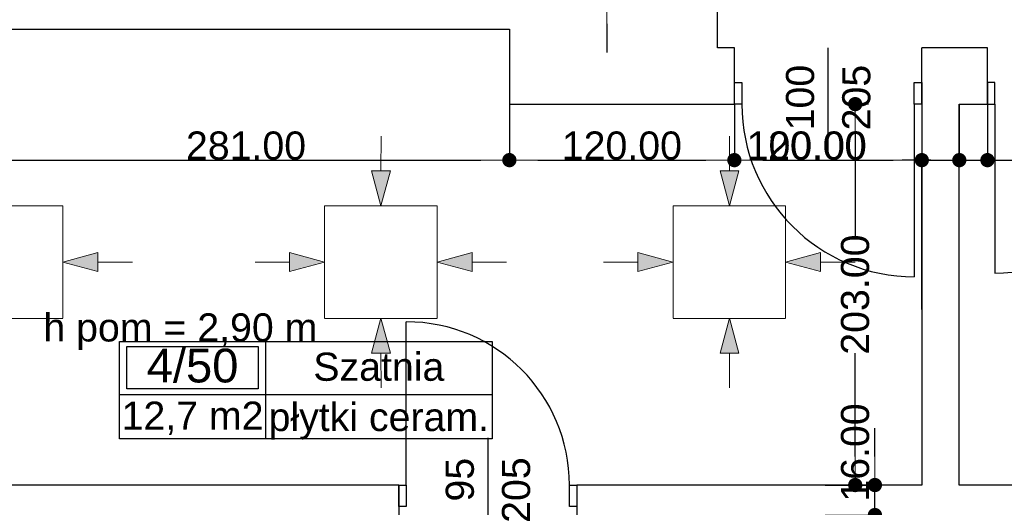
# Model space of a CAD drawing. Header units: millimetres. Extents: x -166872 to -65719, y 14266 to 44345.
# Tile 51 of 65: x -99810 to -94558, y 21991 to 24589. Entities that reach past the tile are written whole.
import ezdxf
from ezdxf.enums import TextEntityAlignment as Align

# ---------------------------------------------------------------- set-up
doc = ezdxf.new("R2010")
doc.units = ezdxf.units.MM
doc.header["$MEASUREMENT"] = 0
for name, color, linetype in [('Drzwi', 7, 'Continuous'), ('Linia', 7, 'Continuous'), ('Obiekt', 7, 'Continuous'), ('Strefa', 7, 'Continuous'), ('Słup', 7, 'Continuous'), ('Tekst', 7, 'Continuous'), ('Wymiary', 63, 'Continuous'), ('Ściana', 7, 'Continuous')]:
    doc.layers.add(name, color=color, linetype=linetype)
doc.styles.add('Arial', font='txt')
doc.styles.add('Times new roman', font='txt')
doc.dimstyles.new('GENERATED_STYLE__1', dxfattribs={"dimtxt": 150, "dimasz": 152, "dimexe": 0.18, "dimexo": 0, "dimgap": 0.09, "dimtad": 1, "dimtih": 1, "dimtoh": 1, "dimlfac": 0.1, "dimzin": 0, "dimdsep": 46, "dimtxsty": 'Arial', "dimblk": 'ARROWHEAD_11', "dimblk1": 'ARROWHEAD_11', "dimblk2": 'ARROWHEAD_11', "dimcen": 0.09, "dimclrd": 114, "dimclre": 114, "dimclrt": 114, "dimazin": 0, "dimtfac": 1, "dimtdec": 4, "dimtmove": 0, "dimatfit": 3, "dimfxl": 1, "dimtolj": 1, "dimtzin": 0, "dimarcsym": 0})
doc.dimstyles.new('GENERATED_STYLE__2', dxfattribs={"dimtxt": 150, "dimasz": 152, "dimexe": 0.18, "dimexo": 0, "dimgap": 0.09, "dimtad": 1, "dimlfac": 0.1, "dimzin": 0, "dimdsep": 46, "dimtxsty": 'Arial', "dimblk": 'ARROWHEAD_11', "dimblk1": 'ARROWHEAD_11', "dimblk2": 'ARROWHEAD_11', "dimcen": 0.09, "dimclrd": 114, "dimclre": 114, "dimclrt": 114, "dimazin": 0, "dimtfac": 1, "dimtdec": 4, "dimtmove": 0, "dimatfit": 3, "dimfxl": 1, "dimtolj": 1, "dimtzin": 0, "dimarcsym": 0})
doc.dimstyles.new('GENERATED_STYLE__3', dxfattribs={"dimtxt": 150, "dimasz": 152, "dimexe": 0.18, "dimexo": 0, "dimgap": 0.09, "dimtad": 1, "dimlfac": 0.1, "dimzin": 0, "dimdsep": 46, "dimtxsty": 'Arial', "dimblk": 'ARROWHEAD_11', "dimblk1": 'ARROWHEAD_11', "dimblk2": 'ARROWHEAD_11', "dimcen": 0.09, "dimclrd": 114, "dimclre": 114, "dimclrt": 114, "dimazin": 0, "dimtfac": 1, "dimtdec": 4, "dimtmove": 2, "dimatfit": 3, "dimfxl": 1, "dimtolj": 1, "dimtzin": 0, "dimarcsym": 0})

# ---------------------------------------------------------------- blocks, each defined once
blk = doc.blocks.new('Szatnia_4_50_50', base_point=(-98498.6, 22591.2))
at = {"layer": 'Strefa'}
for p, q in [((-99277.7, 22874.1), (-97290.5, 22874.1)), ((-99277.7, 22355.5), (-99277.7, 22874.1)), ((-99238.7, 22848.2), (-98537.6, 22848.2)), ((-99238.7, 22621.9), (-99238.7, 22848.2)), ((-98537.6, 22848.2), (-98537.6, 22621.9)), ((-98498.6, 22874.1), (-98498.6, 22355.5)), ((-97290.5, 22874.1), (-97290.5, 22355.5)), ((-99277.7, 22591.2), (-97290.5, 22591.2)), ((-98537.6, 22621.9), (-99238.7, 22621.9)), ((-97290.5, 22355.5), (-99277.7, 22355.5))]:
    blk.add_line(p, q, dxfattribs=at)
at = {"layer": 'Strefa', "style": 'Arial'}
for tag, height, p in [('ROOM_NUMBER', 180, (-98888.1, 22746.2)), ('ROOM_NAME', 150, (-97894.5, 22740)), ('ROOM_CALC_AREA', 150, (-98888.1, 22479.2)), ('floor_f', 150, (-97894.5, 22472.1))]:
    blk.add_attdef(tag, text='', height=height, dxfattribs=at).set_placement(p, align=Align.MIDDLE_CENTER)
blk = doc.blocks.new('ARROWHEAD_11')
at = {"color": 0, "linetype": 'Continuous', "lineweight": 0}
blk.add_line((0, 0), (-1, 0), dxfattribs=at)
at = {"color": 0, "linetype": 'Continuous', "lineweight": 0, "const_width": 0.25, "flags": 128}
blk.add_lwpolyline([(-0.125, 0, 1), (0.125, 0, 1)], format="xyb", close=True, dxfattribs=at)
blk = doc.blocks.new('*D5661')
at = {"layer": 'Defpoints', "color": 0}
for p in [(-101258, 25759.3), (-98938, 16957.2), (-98938, 16399.3)]:
    blk.add_point(p, dxfattribs=at)
at = {"layer": 'Wymiary', "color": 114, "lineweight": -2}
for p, q in [((-101258, 25759.3), (-101258, 16957)), ((-101106, 16957.2), (-99090, 16957.2)), ((-98938, 16399.3), (-98938, 16957.4))]:
    blk.add_line(p, q, dxfattribs=at)
at = {"layer": 'Wymiary', "color": 114, "lineweight": -2, "xscale": 152, "yscale": 152, "zscale": 152, "rotation": 180}
blk.add_blockref('ARROWHEAD_11', (-101258, 16957.2), dxfattribs=at)
at = {"layer": 'Wymiary', "color": 114, "lineweight": -2, "xscale": 152, "yscale": 152, "zscale": 152}
blk.add_blockref('ARROWHEAD_11', (-98938, 16957.2), dxfattribs=at)
at = {"layer": 'Wymiary', "color": 114, "lineweight": 13, "insert": (-99984.2, 17033.9), "char_height": 150, "attachment_point": 5, "style": 'Arial'}
blk.add_mtext('\\A1;232.00', dxfattribs=at)
blk = doc.blocks.new('*D5934')
at = {"layer": 'Defpoints', "color": 0}
for p in [(-100008, 24139.3), (-97198, 24139.3), (-97198, 23840.9)]:
    blk.add_point(p, dxfattribs=at)
at = {"layer": 'Wymiary', "color": 114, "lineweight": -2}
for p, q in [((-100008, 24139.3), (-100008, 23840.7)), ((-97198, 24139.3), (-97198, 23840.7)), ((-99856, 23840.9), (-97350, 23840.9))]:
    blk.add_line(p, q, dxfattribs=at)
at = {"layer": 'Wymiary', "color": 114, "lineweight": -2, "xscale": 152, "yscale": 152, "zscale": 152, "rotation": 180}
blk.add_blockref('ARROWHEAD_11', (-100008, 23840.9), dxfattribs=at)
at = {"layer": 'Wymiary', "color": 114, "lineweight": -2, "xscale": 152, "yscale": 152, "zscale": 152}
blk.add_blockref('ARROWHEAD_11', (-97198, 23840.9), dxfattribs=at)
at = {"layer": 'Wymiary', "color": 114, "lineweight": 13, "insert": (-98603, 23917.6), "char_height": 150, "attachment_point": 5, "style": 'Arial'}
blk.add_mtext('\\A1;281.00', dxfattribs=at)
blk = doc.blocks.new('*D5935')
at = {"layer": 'Defpoints', "color": 0}
for p in [(-97198, 24139.3), (-95998, 24139.3), (-95998, 23840.9)]:
    blk.add_point(p, dxfattribs=at)
at = {"layer": 'Wymiary', "color": 114, "lineweight": -2}
for p, q in [((-97198, 24139.3), (-97198, 23840.7)), ((-95998, 24139.3), (-95998, 23840.7)), ((-97046, 23840.9), (-96150, 23840.9))]:
    blk.add_line(p, q, dxfattribs=at)
at = {"layer": 'Wymiary', "color": 114, "lineweight": -2, "xscale": 152, "yscale": 152, "zscale": 152, "rotation": 180}
blk.add_blockref('ARROWHEAD_11', (-97198, 23840.9), dxfattribs=at)
at = {"layer": 'Wymiary', "color": 114, "lineweight": -2, "xscale": 152, "yscale": 152, "zscale": 152}
blk.add_blockref('ARROWHEAD_11', (-95998, 23840.9), dxfattribs=at)
at = {"layer": 'Wymiary', "color": 114, "lineweight": 13, "insert": (-96598, 23917.6), "char_height": 150, "attachment_point": 5, "style": 'Arial'}
blk.add_mtext('\\A1;120.00', dxfattribs=at)
blk = doc.blocks.new('*D5936')
at = {"layer": 'Defpoints', "color": 0}
for p in [(-95998, 24139.3), (-94998, 23840.9), (-94998, 23044.3)]:
    blk.add_point(p, dxfattribs=at)
at = {"layer": 'Wymiary', "color": 114, "lineweight": -2}
for p, q in [((-95998, 24139.3), (-95998, 23840.7)), ((-95846, 23840.9), (-95150, 23840.9)), ((-94998, 23044.3), (-94998, 23841.1))]:
    blk.add_line(p, q, dxfattribs=at)
at = {"layer": 'Wymiary', "color": 114, "lineweight": -2, "xscale": 152, "yscale": 152, "zscale": 152, "rotation": 180}
blk.add_blockref('ARROWHEAD_11', (-95998, 23840.9), dxfattribs=at)
at = {"layer": 'Wymiary', "color": 114, "lineweight": -2, "xscale": 152, "yscale": 152, "zscale": 152}
blk.add_blockref('ARROWHEAD_11', (-94998, 23840.9), dxfattribs=at)
at = {"layer": 'Wymiary', "color": 114, "lineweight": 13, "insert": (-95611.8, 23917.6), "char_height": 150, "attachment_point": 5, "style": 'Arial'}
blk.add_mtext('\\A1;100.00', dxfattribs=at)
blk = doc.blocks.new('*D5937')
at = {"layer": 'Defpoints', "color": 0}
for p in [(-94798, 24139.3), (-94798, 23840.9), (-94998, 23044.3)]:
    blk.add_point(p, dxfattribs=at)
at = {"layer": 'Wymiary', "color": 114, "lineweight": -2}
for p, q in [((-94798, 24139.3), (-94798, 23840.7)), ((-95810.3, 23840.9), (-95302, 23840.9)), ((-95302, 23840.9), (-95150, 23840.9)), ((-94998, 23044.3), (-94998, 23841.1)), ((-94998, 23840.9), (-94798, 23840.9)), ((-94646, 23840.9), (-94494, 23840.9))]:
    blk.add_line(p, q, dxfattribs=at)
at = {"layer": 'Wymiary', "color": 114, "lineweight": -2, "xscale": 152, "yscale": 152, "zscale": 152}
blk.add_blockref('ARROWHEAD_11', (-94998, 23840.9), dxfattribs=at)
at = {"layer": 'Wymiary', "color": 114, "lineweight": -2, "xscale": 152, "yscale": 152, "zscale": 152, "rotation": 180}
blk.add_blockref('ARROWHEAD_11', (-94798, 23840.9), dxfattribs=at)
at = {"layer": 'Wymiary', "color": 114, "lineweight": 13, "insert": (-95556.2, 23917.6), "char_height": 150, "attachment_point": 5, "style": 'Arial'}
blk.add_mtext('\\A1;20.00', dxfattribs=at)
blk = doc.blocks.new('*D5938')
at = {"layer": 'Defpoints', "color": 0}
for p in [(-94798, 24139.3), (-94648, 24139.3), (-94648, 23840.9)]:
    blk.add_point(p, dxfattribs=at)
at = {"layer": 'Wymiary', "color": 114, "lineweight": -2}
for p, q in [((-94798, 24139.3), (-94798, 23840.7)), ((-94648, 24139.3), (-94648, 23840.7)), ((-94950, 23840.9), (-95102, 23840.9)), ((-94798, 23840.9), (-94648, 23840.9)), ((-94344, 23840.9), (-94496, 23840.9)), ((-93852.4, 23840.9), (-94344, 23840.9))]:
    blk.add_line(p, q, dxfattribs=at)
at = {"layer": 'Wymiary', "color": 114, "lineweight": -2, "xscale": 152, "yscale": 152, "zscale": 152}
blk.add_blockref('ARROWHEAD_11', (-94798, 23840.9), dxfattribs=at)
at = {"layer": 'Wymiary', "color": 114, "lineweight": -2, "xscale": 152, "yscale": 152, "zscale": 152, "rotation": 180}
blk.add_blockref('ARROWHEAD_11', (-94648, 23840.9), dxfattribs=at)
at = {"layer": 'Wymiary', "color": 114, "lineweight": 13, "insert": (-94098.2, 23917.6), "char_height": 150, "attachment_point": 5, "style": 'Arial'}
blk.add_mtext('\\A1;15.00', dxfattribs=at)
blk = doc.blocks.new('*D5939')
at = {"layer": 'Defpoints', "color": 0}
for p in [(-94648, 24139.3), (-93668, 24139.3), (-93668, 23840.9)]:
    blk.add_point(p, dxfattribs=at)
at = {"layer": 'Wymiary', "color": 114, "lineweight": -2}
for p, q in [((-94648, 24139.3), (-94648, 23840.7)), ((-93668, 24139.3), (-93668, 23840.7)), ((-94496, 23840.9), (-93820, 23840.9))]:
    blk.add_line(p, q, dxfattribs=at)
at = {"layer": 'Wymiary', "color": 114, "lineweight": -2, "xscale": 152, "yscale": 152, "zscale": 152, "rotation": 180}
blk.add_blockref('ARROWHEAD_11', (-94648, 23840.9), dxfattribs=at)
at = {"layer": 'Wymiary', "color": 114, "lineweight": -2, "xscale": 152, "yscale": 152, "zscale": 152}
blk.add_blockref('ARROWHEAD_11', (-93668, 23840.9), dxfattribs=at)
at = {"layer": 'Wymiary', "color": 114, "lineweight": 13, "insert": (-94044.2, 23917.6), "char_height": 150, "attachment_point": 5, "style": 'Arial'}
blk.add_mtext('\\A1;98.00', dxfattribs=at)
blk = doc.blocks.new('*D5945')
at = {"layer": 'Defpoints', "color": 0}
for p in [(-96848, 25339.3), (-96677.5, 25339.3), (-96848, 24719.3)]:
    blk.add_point(p, dxfattribs=at)
at = {"layer": 'Wymiary', "color": 114, "lineweight": -2}
for p, q in [((-96677.5, 25491.3), (-96677.5, 25643.3)), ((-96848, 25339.3), (-96677.3, 25339.3)), ((-96677.5, 25339.3), (-96677.5, 25282.7)), ((-96677.5, 24719.3), (-96677.5, 24776)), ((-96848, 24719.3), (-96677.3, 24719.3)), ((-96677.5, 24567.3), (-96677.5, 24415.3))]:
    blk.add_line(p, q, dxfattribs=at)
at = {"layer": 'Wymiary', "color": 114, "lineweight": -2, "xscale": 152, "yscale": 152, "zscale": 152}
for p, rotation in [((-96677.5, 25339.3), 270), ((-96677.5, 24719.3), 90)]:
    blk.add_blockref('ARROWHEAD_11', p, dxfattribs=dict(at, rotation=rotation))
at = {"layer": 'Wymiary', "color": 114, "lineweight": 13, "insert": (-96677.5, 25029.3), "char_height": 150, "attachment_point": 5, "rotation": 90, "style": 'Arial'}
blk.add_mtext('\\A1;62.00', dxfattribs=at)
blk = doc.blocks.new('*D5995')
at = {"layer": 'Defpoints', "color": 0}
for p in [(-95513, 22109.3), (-95248.3, 22109.3), (-95513, 21949.3)]:
    blk.add_point(p, dxfattribs=at)
at = {"layer": 'Wymiary', "color": 114, "lineweight": -2}
for p, q in [((-95248.3, 22261.3), (-95248.3, 22413.3)), ((-95513, 22109.3), (-95248.1, 22109.3)), ((-95248.3, 21949.3), (-95248.3, 22109.3)), ((-95513, 21949.3), (-95248.1, 21949.3)), ((-95248.3, 21797.3), (-95248.3, 21645.3))]:
    blk.add_line(p, q, dxfattribs=at)
at = {"layer": 'Wymiary', "color": 114, "lineweight": -2, "xscale": 152, "yscale": 152, "zscale": 152}
for p, rotation in [((-95248.3, 22109.3), 270), ((-95248.3, 21949.3), 90)]:
    blk.add_blockref('ARROWHEAD_11', p, dxfattribs=dict(at, rotation=rotation))
at = {"layer": 'Wymiary', "color": 114, "lineweight": 13, "insert": (-95353.3, 22282.7), "char_height": 150, "attachment_point": 5, "rotation": 90, "style": 'Arial'}
blk.add_mtext('\\A1;16.00', dxfattribs=at)
blk = doc.blocks.new('*D5996')
at = {"layer": 'Defpoints', "color": 0}
for p in [(-95353.3, 24139.3), (-95283, 24139.3), (-95513, 22109.3)]:
    blk.add_point(p, dxfattribs=at)
at = {"layer": 'Wymiary', "color": 114, "lineweight": -2}
for p, q in [((-95283, 24139.3), (-95353.5, 24139.3)), ((-95353.3, 23987.3), (-95353.3, 23436.8)), ((-95353.3, 22261.3), (-95353.3, 22811.8)), ((-95513, 22109.3), (-95353.1, 22109.3))]:
    blk.add_line(p, q, dxfattribs=at)
at = {"layer": 'Wymiary', "color": 114, "lineweight": -2, "xscale": 152, "yscale": 152, "zscale": 152}
for p, rotation in [((-95353.3, 24139.3), 90), ((-95353.3, 22109.3), 270)]:
    blk.add_blockref('ARROWHEAD_11', p, dxfattribs=dict(at, rotation=rotation))
at = {"layer": 'Wymiary', "color": 114, "lineweight": 13, "insert": (-95353.3, 23124.3), "char_height": 150, "attachment_point": 5, "rotation": 90, "style": 'Arial'}
blk.add_mtext('\\A1;203.00', dxfattribs=at)

msp = doc.modelspace()

# ---------------------------------------------------------------- hatches: boundary and pattern name
at = {"layer": 'Linia', "linetype": 'Continuous', "lineweight": 13}
for points in [[(-97883.27, 23597.984), (-97833.021, 23784.52), (-97933.021, 23784.653)], [(-96024.256, 23597.984), (-95974.008, 23784.52), (-96074.007, 23784.653)], [(-99579.543, 23297.984), (-99392.94, 23247.984), (-99392.94, 23347.984)], [(-98184.47, 23297.984), (-98371.072, 23347.984), (-98371.072, 23247.984)], [(-97583.67, 23297.984), (-97397.067, 23247.984), (-97397.067, 23347.984)], [(-96325.457, 23297.984), (-96512.059, 23347.984), (-96512.059, 23247.984)], [(-95724.657, 23297.984), (-95538.054, 23247.984), (-95538.054, 23347.984)], [(-97883.27, 22997.985), (-97933.021, 22811.316), (-97833.021, 22811.449)], [(-96024.256, 22997.985), (-96074.007, 22811.316), (-95974.008, 22811.449)]]:
    msp.add_hatch(color=256, dxfattribs=at).paths.add_polyline_path(points)

# ---------------------------------------------------------------- linework, layer by layer
at = {"layer": 'Drzwi'}
for p, q in [((-95998.019, 24254.32), (-95958.019, 24254.32)), ((-95998.019, 24139.32), (-95998.019, 24254.32)), ((-95998.019, 24139.32), (-95998.019, 24254.32)), ((-95958.019, 24254.32), (-95958.019, 24139.32)), ((-95038.019, 24139.32), (-95038.019, 24254.32)), ((-95038.019, 24254.32), (-94998.019, 24254.32)), ((-94998.019, 24254.32), (-94998.019, 24139.32)), ((-94998.019, 24139.32), (-94998.019, 24254.32)), ((-94608.019, 24254.32), (-94648.019, 24254.32)), ((-94648.019, 24254.32), (-94648.019, 24139.32)), ((-94648.019, 24139.32), (-94648.019, 24254.32)), ((-94608.019, 24139.32), (-94608.019, 24254.32)), ((-95958.019, 24139.32), (-95998.019, 24139.32)), ((-94998.019, 24139.32), (-95038.019, 24139.32)), ((-95038.019, 24139.32), (-95038.019, 23219.32)), ((-94648.019, 24139.32), (-94608.019, 24139.32)), ((-94608.019, 24139.32), (-94608.019, 23239.32)), ((-97748.019, 22109.32), (-97748.019, 22979.32)), ((-97788.019, 22109.32), (-97748.019, 22109.32)), ((-97788.019, 21994.32), (-97788.019, 22109.32)), ((-97788.019, 22109.32), (-97788.019, 21994.32)), ((-97748.019, 22109.32), (-97748.019, 21994.32)), ((-96878.019, 21994.32), (-96878.019, 22109.32)), ((-96878.019, 22109.32), (-96838.019, 22109.32)), ((-96838.019, 22109.32), (-96838.019, 21994.32)), ((-96838.019, 22109.32), (-96838.019, 21994.32)), ((-97748.019, 21994.32), (-97788.019, 21994.32)), ((-96838.019, 21994.32), (-96878.019, 21994.32))]:
    msp.add_line(p, q, dxfattribs=at)
for centre, radius, start, end in [((-95038.019, 24139.32), 920, 180, 270), ((-94608.019, 24139.32), 900, 270, 0), ((-97748.019, 22109.32), 870, 0, 90)]:
    msp.add_arc(centre, radius, start, end, dxfattribs=at)
at = {"layer": 'Linia', "lineweight": 13}
for p, q in [((-97882.775, 23968.359), (-97883.021, 23784.586)), ((-96023.762, 23968.359), (-96024.008, 23784.586)), ((-97883.27, 23597.984), (-97933.021, 23784.653)), ((-97933.021, 23784.653), (-97833.021, 23784.52)), ((-97883.27, 23597.984), (-97833.021, 23784.52)), ((-96024.256, 23597.984), (-96074.007, 23784.653)), ((-96074.007, 23784.653), (-95974.008, 23784.52)), ((-96024.256, 23597.984), (-95974.008, 23784.52)), ((-99579.543, 23597.584), (-100179.543, 23597.584)), ((-99579.543, 22998.384), (-99579.543, 23597.584)), ((-97583.67, 23597.584), (-98183.67, 23597.584)), ((-98183.67, 23597.584), (-98183.67, 22998.384)), ((-97583.67, 22998.384), (-97583.67, 23597.584)), ((-95724.657, 23597.584), (-96324.657, 23597.584)), ((-96324.657, 23597.584), (-96324.657, 22998.384)), ((-95724.657, 22998.384), (-95724.657, 23597.584)), ((-99579.543, 23297.984), (-99392.94, 23347.984)), ((-99392.94, 23347.984), (-99392.94, 23247.984)), ((-98184.47, 23297.984), (-98371.072, 23347.984)), ((-98371.072, 23247.984), (-98371.072, 23347.984)), ((-97583.67, 23297.984), (-97397.067, 23347.984)), ((-97397.067, 23347.984), (-97397.067, 23247.984)), ((-96325.457, 23297.984), (-96512.059, 23347.984)), ((-96512.059, 23247.984), (-96512.059, 23347.984)), ((-95724.657, 23297.984), (-95538.054, 23347.984)), ((-95538.054, 23347.984), (-95538.054, 23247.984)), ((-99579.543, 23297.984), (-99392.94, 23247.984)), ((-99209.168, 23297.984), (-99392.94, 23297.984)), ((-98554.845, 23297.984), (-98371.072, 23297.984)), ((-98184.47, 23297.984), (-98371.072, 23247.984)), ((-97583.67, 23297.984), (-97397.067, 23247.984)), ((-97213.295, 23297.984), (-97397.067, 23297.984)), ((-96695.832, 23297.984), (-96512.059, 23297.984)), ((-96325.457, 23297.984), (-96512.059, 23247.984)), ((-95724.657, 23297.984), (-95538.054, 23247.984)), ((-95354.282, 23297.984), (-95538.054, 23297.984)), ((-100179.543, 22997.584), (-99579.543, 22997.584)), ((-98183.67, 22997.584), (-97583.67, 22997.584)), ((-97883.27, 22997.985), (-97933.021, 22811.316)), ((-97883.27, 22997.985), (-97833.021, 22811.449)), ((-96324.657, 22997.584), (-95724.657, 22997.584)), ((-96024.256, 22997.985), (-96074.007, 22811.316)), ((-96024.256, 22997.985), (-95974.008, 22811.449)), ((-97833.021, 22811.449), (-97933.021, 22811.316)), ((-97882.775, 22627.61), (-97883.021, 22811.382)), ((-95974.008, 22811.449), (-96074.007, 22811.316)), ((-96023.762, 22627.61), (-96024.008, 22811.382))]:
    msp.add_line(p, q, dxfattribs=at)
at = {"layer": 'Obiekt'}
for p, q in [((-95498.019, 23887.942), (-95498.019, 24439.32)), ((-97313.019, 22360.699), (-97313.019, 21949.32))]:
    msp.add_line(p, q, dxfattribs=at)
at = {"layer": 'Słup'}
msp.add_line((-96088.019, 24439.32), (-96088.019, 24719.32), dxfattribs=at)
at = {"layer": 'Ściana'}
for p, q in [((-95998.019, 24254.32), (-95998.019, 24439.32)), ((-94998.019, 24254.32), (-94998.019, 24439.32)), ((-94648.019, 24254.32), (-94648.019, 24439.32)), ((-95998.019, 24139.32), (-95998.019, 24254.32)), ((-94998.019, 24139.32), (-94998.019, 24254.32)), ((-94648.019, 24139.32), (-94648.019, 24254.32)), ((-97788.019, 22109.32), (-97788.019, 21994.32)), ((-96838.019, 22109.32), (-96838.019, 21994.32)), ((-97788.019, 21994.32), (-97788.019, 21949.32)), ((-96838.019, 21994.32), (-96838.019, 21949.32))]:
    msp.add_line(p, q, dxfattribs=at)
at = {"layer": 'Ściana', "flags": 128}
for points in [[(-100008.019, 24539.32), (-97198.019, 24539.32)], [(-97198.019, 24539.32), (-97198.019, 24439.32)], [(-97198.019, 24439.32), (-97198.019, 24139.32)], [(-95998.019, 24439.32), (-96088.019, 24439.32)], [(-94648.019, 24439.32), (-94998.019, 24439.32)], [(-97198.019, 24139.32), (-95998.019, 24139.32)], [(-94998.019, 24139.32), (-94998.019, 22109.32)], [(-94798.019, 22109.32), (-94798.019, 24139.32)], [(-94798.019, 24139.32), (-94648.019, 24139.32)], [(-97788.019, 22109.32), (-100718.019, 22109.32)], [(-94998.019, 22109.32), (-96838.019, 22109.32)], [(-89648.019, 22109.32), (-94798.019, 22109.32)]]:
    msp.add_lwpolyline(points, dxfattribs=at)

# ---------------------------------------------------------------- block references
at = {"layer": 'Strefa'}
ref = msp.add_blockref('Szatnia_4_50_50', (-98498.622, 22591.238), dxfattribs=at)
ref.add_attrib('ROOM_NAME', 'Szatnia', dxfattribs={"color": 7, "height": 150, "style": 'Arial'}).set_placement((-97894.538, 22740.004), align=Align.MIDDLE_CENTER)
ref.add_attrib('ROOM_NUMBER', '4/50', dxfattribs={"color": 7, "height": 180, "style": 'Arial'}).set_placement((-98888.142, 22746.186), align=Align.MIDDLE_CENTER)
ref.add_attrib('ROOM_CALC_AREA', '12,7 m2', dxfattribs={"color": 7, "height": 150, "style": 'Arial'}).set_placement((-98888.142, 22479.184), align=Align.MIDDLE_CENTER)
ref.add_attrib('floor_f', 'płytki ceram.', dxfattribs={"color": 7, "height": 150, "style": 'Arial'}).set_placement((-97894.538, 22472.139), align=Align.MIDDLE_CENTER)

# ---------------------------------------------------------------- texts
at = {"layer": 'Obiekt', "char_height": 150, "attachment_point": 7, "rotation": 90, "style": 'Arial'}
for s, insert in [('\\A1;{\\fArial|b0|i0|c238|p38;100}', (-95570.55, 23999.494)), ('\\A1;{\\fArial|b0|i0|c238|p38;205}', (-95270.55, 23999.494)), ('\\A1;{\\fArial|b0|i0|c238|p38;95}', (-97385.55, 22021.489)), ('\\A1;{\\fArial|b0|i0|c238|p38;205}', (-97085.55, 21907.66))]:
    msp.add_mtext(s, dxfattribs=dict(at, insert=insert))
at = {"layer": 'Tekst', "insert": (-98953.134, 23024.435), "char_height": 150, "attachment_point": 2, "style": 'Times new roman'}
msp.add_mtext('\\A1;{\\fArial|b0|i0|c0|p38;h pom = 2,90 m}', dxfattribs=at)

# ---------------------------------------------------------------- dimensions: what is measured, and where the dimension line sits
at = {"layer": 'Wymiary', "lineweight": 13}
for base, p1, p2, picture, middle in [((-98938.019, 16957.188), (-101258.019, 25759.32), (-98938.019, 16399.32), '*D5661', (-99984.19, 16957.188)), ((-97198.019, 23840.921), (-100008.019, 24139.32), (-97198.019, 24139.32), '*D5934', (-98603.019, 23840.921)), ((-95998.019, 23840.921), (-97198.019, 24139.32), (-95998.019, 24139.32), '*D5935', (-96598.019, 23840.921)), ((-94998.019, 23840.921), (-95998.019, 24139.32), (-94998.019, 23044.32), '*D5936', (-95611.848, 23840.921)), ((-94798.019, 23840.921), (-94998.019, 23044.32), (-94798.019, 24139.32), '*D5937', (-95556.219, 23840.921)), ((-94648.019, 23840.921), (-94798.019, 24139.32), (-94648.019, 24139.32), '*D5938', (-94098.158, 23840.921)), ((-93668.019, 23840.921), (-94648.019, 24139.32), (-93668.019, 24139.32), '*D5939', (-94044.19, 23840.921))]:
    dim = msp.add_linear_dim(base=base, p1=p1, p2=p2, dimstyle='GENERATED_STYLE__1', dxfattribs=at)
    dim.commit()
    dim.dimension.update_dxf_attribs({"geometry": picture, "text_midpoint": middle, "dimtype": 128})
for base, p1, p2, dimstyle, picture, middle in [((-96677.512, 25339.32), (-96848.019, 24719.32), (-96848.019, 25339.32), 'GENERATED_STYLE__2', '*D5945', (-96677.512, 25029.32)), ((-95353.276, 24139.32), (-95513.019, 22109.32), (-95283.019, 24139.32), 'GENERATED_STYLE__2', '*D5996', (-95353.276, 23124.32)), ((-95248.276, 22109.32), (-95513.019, 21949.32), (-95513.019, 22109.32), 'GENERATED_STYLE__3', '*D5995', (-95353.276, 22282.712))]:
    dim = msp.add_linear_dim(base=base, p1=p1, p2=p2, angle=90, dimstyle=dimstyle, dxfattribs=at)
    dim.commit()
    dim.dimension.update_dxf_attribs({"geometry": picture, "text_midpoint": middle, "dimtype": 128, "text_rotation": 90})

doc.saveas('drawing.dxf')
